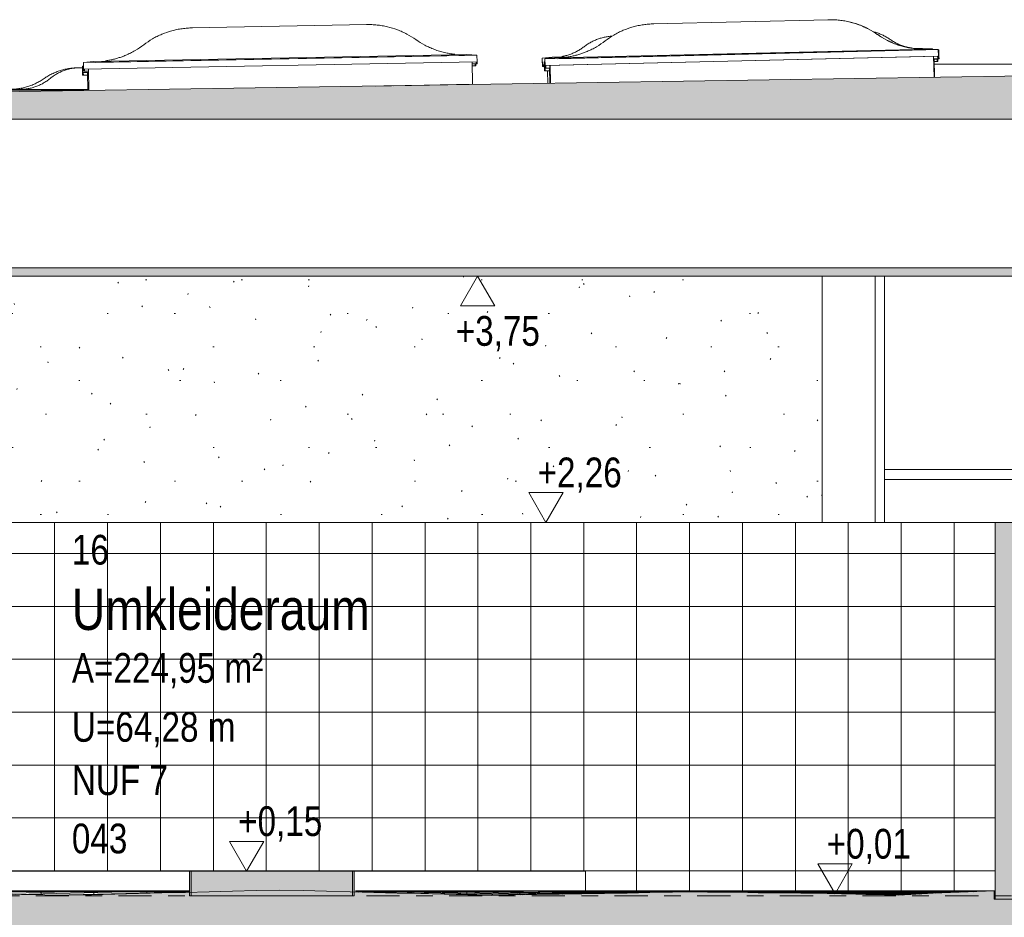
# Model space of a CAD drawing. Header units: metres. Extents: x 2 to 230, y -14 to 869.
# Tile 36 of 71: x 63.54 to 69.5, y -2.92 to 2.51. Entities that reach past the tile are written whole.
import ezdxf

# ---------------------------------------------------------------- set-up
doc = ezdxf.new("R2010")
doc.units = ezdxf.units.M
doc.linetypes.add('_Ebene_', pattern=[0.4, 0.2, -0.1, 0, -0.1])
for name, color, linetype, lineweight in [('A_Ebenen', 50, 'Continuous', 5), ('A_Fassade', 113, 'Continuous', 5), ('A_Fenster', 45, 'Continuous', 5), ('A_Geschossdecken', 7, 'Continuous', 5), ('A_Geschossdecken_Oberflächenschraffur', 7, 'Continuous', 5), ('A_Geschossdecken_Schraffur', 7, 'Continuous', 5), ('A_Hoehenkoten', 124, 'Continuous', 5), ('A_Linien_Feine Linien', 7, 'Continuous', 5), ('A_Raum-Txt', 16, 'Continuous', 5), ('A_Wand', 244, 'Continuous', 5), ('A_Wand_Schraff', 1, 'Continuous', 5), ('A_Wände_Oberflächenschraffur', 244, 'Continuous', 5)]:
    doc.layers.add(name, color=color, linetype=linetype, lineweight=lineweight)
doc.styles.add('Arial', font='arial.ttf', dxfattribs={"width": 0.8, "height": 0.18})
doc.styles.add('Arial_B', font='txt', dxfattribs={"width": 0.8, "height": 0.25})
pattern_1 = [(0, (0.07525, 18.796), (0, 0.32), []), (90, (0.07525, 18.796), (-0.32, 2e-17), [])]
pattern_2 = [(0, (0.0952466, -2.801), (0, 0.001), []), (90, (0.09525, -2.801), (-0.32, 2e-17), [])]
pattern_3 = [(359.867, (0.0462466, -2.729), (6.96386e-06, 0.00299999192), []), (90, (0.04625, -2.729), (-0.32, 0.001), [])]
pattern_4 = [(1.322, (0.633247, -4.481), (-0.0002076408, 0.0089976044), []), (90, (0.63325, -4.481), (-0.32, -0.007), [])]
pattern_5 = [(358.856, (-0.3117534, -1.601), (9.98262e-05, 0.00499900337), []), (90, (-0.31175, -1.601), (-0.32, 0.006), [])]
pattern_6 = [(1.348, (0.6422466, -4.41), (-4.7049736e-05, 0.001999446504), []), (90, (0.64225, -4.41), (-0.32, -0.008), [])]

# ---------------------------------------------------------------- blocks, each defined once
blk = doc.blocks.new('Rectangular Mullion - 60mm x 80mm 2-8069923-G')
at = {"layer": 'A_Fassade', "color": 250, "lineweight": 9}
blk.add_line((25.3214, -0.5351), (25.3214, -0.2451), dxfattribs=at)
blk = doc.blocks.new('Rectangular Mullion - 60mm x 80mm 2-8069924-G')
at = {"layer": 'A_Fassade', "color": 250, "lineweight": 9}
blk.add_line((25.3214, -0.2451), (25.3214, 0.9549), dxfattribs=at)
blk = doc.blocks.new('Rectangular Mullion - 60mm x 80mm 2-8069928-G')
at = {"layer": 'A_Fassade', "color": 250, "lineweight": 9}
for p, q in [((25.3214, -0.2751), (25.3214, -0.2151)), ((26.2791, -0.2151), (25.3214, -0.2151)), ((26.2791, -0.2151), (26.2791, -0.2751)), ((25.3214, -0.2751), (26.2791, -0.2751))]:
    blk.add_line(p, q, dxfattribs=at)
blk = doc.blocks.new('FE Dachkuppel rechteckig - 2320 x 1400-8069979-G')
at = {"layer": 'A_Fenster', "color": 250, "lineweight": 9}
for p, q in [((25.6509, 2.3246), (25.6478, 2.3247)), ((25.6509, 2.3246), (25.6478, 2.3245)), ((25.6518, 2.2846), (25.6509, 2.3246)), ((25.6248, 2.1578), (25.6222, 2.2698)), ((25.652, 2.2696), (25.6222, 2.2689)), ((25.6222, 2.2689), (25.647, 2.2695)), ((25.6487, 2.2845), (25.6518, 2.2846)), ((25.652, 2.2696), (25.6518, 2.2846)), ((23.2997, 2.2135), (23.2727, 2.2128)), ((23.2777, 2.213), (23.2997, 2.2135))]:
    blk.add_line(p, q, dxfattribs=at)
for points, knots in [([(25.2815, 2.4163), (25.2642, 2.4284), (25.2371, 2.445), (25.199, 2.4634), (25.1598, 2.4793), (25.1293, 2.4884), (25.1086, 2.4931)], [-1, -1, -1, -1, -0.8, -0.7, -0.6, -0.4, -0.4, -0.4, -0.4]), ([(25.4518, 2.34), (25.4475, 2.341), (25.4381, 2.3434), (25.4186, 2.3488), (25.3934, 2.3572), (25.364, 2.3691), (25.3259, 2.3876), (25.2988, 2.4041), (25.2815, 2.4163)], [-0.5916122, -0.5916122, -0.5916122, -0.5916122, -0.55, -0.5, -0.4, -0.3, -0.2, 0, 0, 0, 0])]:
    blk.add_open_spline(points, degree=3, knots=knots, dxfattribs=at)
blk = doc.blocks.new('FE Dachkuppel rechteckig - 2320 x 1400-V10-G')
at = {"layer": 'A_Fenster', "color": 250, "lineweight": 9}
for p, q in [((20.4779, 2.2266), (20.4709, 2.2259)), ((20.4779, 2.2261), (20.4709, 2.2259)), ((20.4709, 2.2259), (20.4718, 2.1859)), ((20.4709, 2.2259), (20.4711, 2.2109)), ((20.4711, 2.2109), (20.472, 2.1709)), ((22.8513, 2.2277), (22.8283, 2.2271)), ((22.8283, 2.2272), (22.8463, 2.2276)), ((22.8463, 2.2276), (22.8461, 2.2387)), ((22.8463, 2.2276), (22.8462, 2.2387)), ((22.8513, 2.2277), (22.8512, 2.2388)), ((20.4718, 2.1859), (20.5087, 2.1868)), ((20.472, 2.1709), (20.4718, 2.1859)), ((20.5022, 2.1716), (20.472, 2.1709)), ((20.5087, 2.1868), (20.4768, 2.186)), ((20.4768, 2.186), (20.477, 2.1711)), ((20.477, 2.1711), (20.5022, 2.1717)), ((20.5042, 2.0777), (20.5016, 2.1866)), ((20.5044, 2.0777), (20.5018, 2.1866))]:
    blk.add_line(p, q, dxfattribs=at)
blk = doc.blocks.new('FE Dachkuppel rechteckig - 2320 x 1400-8069982-G')
at = {"layer": 'A_Fenster', "color": 250, "lineweight": 9}
for p, q in [((24.9843, 2.5061), (23.9224, 2.4808)), ((25.6477, 2.3254), (23.2684, 2.2687)), ((25.5876, 2.3286), (23.3283, 2.2747)), ((23.3436, 2.27), (25.5726, 2.3231)), ((25.6477, 2.3254), (25.5876, 2.3286)), ((25.6487, 2.2854), (25.6477, 2.3254)), ((23.3283, 2.2747), (23.2684, 2.2687)), ((23.2684, 2.2687), (23.2694, 2.2287)), ((23.2684, 2.2687), (23.2686, 2.2537)), ((23.2694, 2.2287), (25.6487, 2.2854)), ((25.6437, 2.2853), (23.2744, 2.2288)), ((25.6217, 2.1577), (25.6187, 2.2847)), ((25.6191, 2.2698), (25.6439, 2.2704)), ((25.6489, 2.2704), (25.6191, 2.2697)), ((25.6439, 2.2704), (25.6435, 2.2853)), ((25.6439, 2.2704), (25.6437, 2.2853)), ((25.6489, 2.2704), (25.6487, 2.2854)), ((23.2686, 2.2537), (23.2696, 2.2137)), ((23.2696, 2.2137), (23.2694, 2.2287)), ((23.2997, 2.2144), (23.2696, 2.2137)), ((23.2744, 2.2288), (23.2746, 2.2138)), ((23.2746, 2.2138), (23.2997, 2.2144)), ((23.3018, 2.1215), (23.2992, 2.2294)), ((23.3019, 2.1215), (23.2994, 2.2294))]:
    blk.add_line(p, q, dxfattribs=at)
for points, knots in [([(25.2784, 2.4171), (25.2611, 2.4293), (25.234, 2.4458), (25.1959, 2.4643), (25.1567, 2.4802), (25.116, 2.4923), (25.0744, 2.5003), (25.0428, 2.5044), (25.011, 2.5063), (24.9898, 2.5063), (24.9792, 2.5059)], [-1, -1, -1, -1, -0.8, -0.7, -0.6, -0.4, -0.3, -0.2, -0.1, 0, 0, 0, 0]), ([(23.9275, 2.4809), (23.9168, 2.4807), (23.8955, 2.4797), (23.864, 2.4762), (23.8327, 2.4707), (23.7915, 2.4607), (23.7514, 2.4467), (23.713, 2.4289), (23.6758, 2.4087), (23.6497, 2.3908), (23.6329, 2.3779)], [0, 0, 0, 0, 0.1, 0.2, 0.3, 0.4, 0.6, 0.7, 0.8, 1, 1, 1, 1]), ([(25.514, 2.3302), (25.5035, 2.3312), (25.4824, 2.3339), (25.4564, 2.3389), (25.4358, 2.344), (25.4154, 2.3497), (25.3903, 2.358), (25.3609, 2.37), (25.3228, 2.3884), (25.2957, 2.405), (25.2784, 2.4171)], [-0.8, -0.8, -0.8, -0.8, -0.7, -0.6, -0.55, -0.5, -0.4, -0.3, -0.2, 0, 0, 0, 0]), ([(23.6329, 2.3779), (23.6161, 2.3649), (23.5899, 2.3471), (23.5527, 2.3268), (23.5263, 2.3146), (23.5017, 2.3049), (23.4791, 2.2972), (23.4563, 2.2906), (23.4331, 2.2852), (23.4148, 2.2818), (23.4043, 2.2802), (23.4017, 2.2798)], [0, 0, 0, 0, 0.2, 0.3, 0.4, 0.475, 0.55, 0.625, 0.7, 0.775, 0.8, 0.8, 0.8, 0.8])]:
    blk.add_open_spline(points, degree=3, knots=knots, dxfattribs=at)
blk = doc.blocks.new('FE Dachkuppel rechteckig - 2320 x 1400-V11-G')
at = {"layer": 'A_Fenster', "color": 250, "lineweight": 9}
for p, q in [((22.1938, 2.4766), (21.1334, 2.4567)), ((22.8571, 2.2915), (20.4776, 2.2468)), ((22.7971, 2.2951), (20.5375, 2.2526)), ((20.5519, 2.2478), (22.7828, 2.2897)), ((22.8571, 2.2915), (22.7971, 2.2951)), ((22.8579, 2.2515), (22.8571, 2.2915)), ((20.5375, 2.2526), (20.4776, 2.2468)), ((20.4776, 2.2468), (20.4783, 2.2068)), ((20.4776, 2.2468), (20.4777, 2.2342)), ((20.4777, 2.2342), (20.4784, 2.1942)), ((20.4783, 2.2068), (22.8579, 2.2515)), ((20.4784, 2.1942), (20.4783, 2.2068)), ((20.4833, 2.2068), (20.4834, 2.1943)), ((20.5106, 2.0778), (20.5082, 2.2073)), ((20.5107, 2.0778), (20.5083, 2.2073)), ((22.8304, 2.116), (22.8279, 2.2509)), ((22.8281, 2.2384), (22.853, 2.2389)), ((22.853, 2.2389), (22.8528, 2.2514)), ((22.853, 2.2389), (22.8529, 2.2514)), ((22.858, 2.2389), (22.853, 2.2388)), ((22.858, 2.2389), (22.8579, 2.2515)), ((20.4834, 2.1943), (20.4784, 2.1942)), ((20.4834, 2.1943), (20.5085, 2.1948)), ((22.8304, 2.116), (22.2443, 2.1049)), ((22.3532, 2.1066), (22.7904, 2.1149)), ((22.7903, 2.1135), (22.7903, 2.1149)), ((22.7904, 2.1149), (22.7904, 2.1135)), ((22.8304, 2.1141), (22.8304, 2.116))]:
    blk.add_line(p, q, dxfattribs=at)
for points, knots in [([(21.1377, 2.4567), (21.127, 2.4566), (21.1057, 2.4557), (21.0742, 2.4523), (21.0428, 2.4469), (21.0016, 2.437), (20.9615, 2.4231), (20.923, 2.4055), (20.8857, 2.3854), (20.8594, 2.3676), (20.8426, 2.3547)], [0, 0, 0, 0, 0.1, 0.2, 0.3, 0.4, 0.6, 0.7, 0.8, 1, 1, 1, 1]), ([(22.4883, 2.3857), (22.471, 2.3979), (22.444, 2.4147), (22.406, 2.4334), (22.3669, 2.4495), (22.3262, 2.4619), (22.2847, 2.4702), (22.2531, 2.4745), (22.2213, 2.4767), (22.2001, 2.4768), (22.1895, 2.4765)], [-1, -1, -1, -1, -0.8, -0.7, -0.6, -0.4, -0.3, -0.2, -0.1, 0, 0, 0, 0]), ([(22.7235, 2.2972), (22.7129, 2.2982), (22.6919, 2.3011), (22.6659, 2.3063), (22.6453, 2.3115), (22.625, 2.3173), (22.5999, 2.3258), (22.5705, 2.338), (22.5325, 2.3567), (22.5055, 2.3734), (22.4883, 2.3857)], [-0.8, -0.8, -0.8, -0.8, -0.7, -0.6, -0.55, -0.5, -0.4, -0.3, -0.2, 0, 0, 0, 0]), ([(20.8426, 2.3547), (20.8257, 2.3418), (20.7995, 2.3241), (20.7622, 2.304), (20.7357, 2.2918), (20.7111, 2.2822), (20.6884, 2.2746), (20.6655, 2.2681), (20.6423, 2.2627), (20.624, 2.2594), (20.6135, 2.2578), (20.6109, 2.2575)], [0, 0, 0, 0, 0.2, 0.3, 0.4, 0.475, 0.55, 0.625, 0.7, 0.775, 0.8, 0.8, 0.8, 0.8])]:
    blk.add_open_spline(points, degree=3, knots=knots, dxfattribs=at)
blk = doc.blocks.new('FE Dachkuppel rechteckig - 2320 x 1400-8069988-G')
at = {"layer": 'A_Fenster', "color": 250, "lineweight": 9}
for p, q in [((25.6222, 2.2678), (25.645, 2.2684)), ((25.64, 2.2682), (25.6222, 2.2678)), ((25.6402, 2.2533), (25.6398, 2.2683)), ((25.6402, 2.2533), (25.64, 2.2682)), ((25.6452, 2.2534), (25.645, 2.2684)), ((23.2688, 2.252), (23.2647, 2.2516)), ((23.2688, 2.2517), (23.2647, 2.2516)), ((23.2647, 2.2516), (23.2657, 2.2116)), ((23.2647, 2.2516), (23.2649, 2.2366)), ((23.2649, 2.2366), (23.2659, 2.1966)), ((23.2657, 2.2116), (23.2998, 2.2124)), ((23.2659, 2.1966), (23.2657, 2.2116)), ((23.2998, 2.2124), (23.2707, 2.2117)), ((23.2707, 2.2117), (23.2709, 2.1968)), ((23.2977, 2.1214), (23.2955, 2.2123)), ((23.2978, 2.1214), (23.2957, 2.2123)), ((25.6452, 2.2534), (25.6226, 2.2528)), ((25.6226, 2.2529), (25.6402, 2.2533)), ((23.296, 2.1973), (23.2659, 2.1966)), ((23.2709, 2.1968), (23.296, 2.1974))]:
    blk.add_line(p, q, dxfattribs=at)
blk = doc.blocks.new('FE Dachkuppel rechteckig - 2300 x 900-8070046-G')
at = {"layer": 'A_Fenster', "color": 250, "lineweight": 9}
for p, q in [((25.5518, 2.3323), (25.5076, 2.3312)), ((25.6119, 2.3291), (25.5518, 2.3323)), ((25.6119, 2.3291), (25.5891, 2.3285)), ((25.6119, 2.3273), (25.6119, 2.3291)), ((23.3124, 2.2789), (23.2526, 2.2728)), ((23.3269, 2.2746), (23.2526, 2.2728)), ((23.2526, 2.2728), (23.2535, 2.2328)), ((23.2526, 2.2728), (23.2527, 2.2629)), ((23.2527, 2.2629), (23.2536, 2.223)), ((23.4081, 2.2812), (23.3124, 2.2789)), ((23.2535, 2.2328), (23.2652, 2.2331)), ((23.2536, 2.223), (23.2535, 2.2328)), ((23.2654, 2.2232), (23.2536, 2.223)), ((23.2652, 2.2331), (23.2585, 2.2329)), ((23.2585, 2.2329), (23.2586, 2.2231)), ((23.2586, 2.2231), (23.2654, 2.2233)), ((23.2861, 2.1212), (23.2843, 2.1971)), ((23.2862, 2.1212), (23.2844, 2.1971))]:
    blk.add_line(p, q, dxfattribs=at)
for points, knots in [([(23.674, 2.4064), (23.6705, 2.4062), (23.6589, 2.4053), (23.6392, 2.4027), (23.6191, 2.3983), (23.6032, 2.3938), (23.5915, 2.39), (23.58, 2.3857), (23.5648, 2.3793), (23.5464, 2.3702), (23.5254, 2.3576), (23.512, 2.348), (23.5054, 2.343)], [0.072728, 0.072728, 0.072728, 0.072728, 0.125, 0.25, 0.375, 0.4375, 0.5, 0.5625, 0.625, 0.75, 0.875, 1, 1, 1, 1]), ([(25.3559, 2.3871), (25.3492, 2.3919), (25.3354, 2.4007), (25.3136, 2.4124), (25.291, 2.4222), (25.2716, 2.4289), (25.2595, 2.4322), (25.2553, 2.4332), (25.255, 2.4333)], [-1, -1, -1, -1, -0.875, -0.75, -0.625, -0.5, -0.4375, -0.4340628, -0.4340628, -0.4340628, -0.4340628]), ([(25.4925, 2.3342), (25.4843, 2.3353), (25.4721, 2.3373), (25.4561, 2.3411), (25.4442, 2.3443), (25.4324, 2.3481), (25.417, 2.3537), (25.3981, 2.3619), (25.3764, 2.3735), (25.3626, 2.3824), (25.3559, 2.3871)], [-0.75, -0.75, -0.75, -0.75, -0.625, -0.5625, -0.5, -0.4375, -0.375, -0.25, -0.125, 0, 0, 0, 0]), ([(23.5054, 2.343), (23.4989, 2.338), (23.4855, 2.3284), (23.4645, 2.3158), (23.4423, 2.3049), (23.4232, 2.2973), (23.4076, 2.2922), (23.3917, 2.2877), (23.3797, 2.2851), (23.3716, 2.2837)], [0, 0, 0, 0, 0.125, 0.25, 0.375, 0.5, 0.5625, 0.625, 0.75, 0.75, 0.75, 0.75])]:
    blk.add_open_spline(points, degree=3, knots=knots, dxfattribs=at)
blk = doc.blocks.new('FE Dachkuppel rechteckig - 950 x 950-8070443-G')
at = {"layer": 'A_Fenster', "color": 250, "lineweight": 9}
for p, q in [((20.4559, 2.2154), (20.4494, 2.2154)), ((20.4711, 2.2154), (20.4559, 2.2154)), ((20.0855, 2.0849), (20.0208, 2.0849)), ((20.0855, 2.0849), (20.0301, 2.0797)), ((20.5042, 2.0849), (20.0855, 2.0849)), ((20.0301, 2.0797), (20.0209, 2.0797)), ((20.5044, 2.0797), (20.0301, 2.0797)), ((20.0301, 2.0797), (20.0301, 2.0703))]:
    blk.add_line(p, q, dxfattribs=at)
for points, knots in [([(20.4494, 2.2154), (20.44, 2.2154), (20.4213, 2.2147), (20.3934, 2.2115), (20.3704, 2.2072), (20.3523, 2.2026), (20.3388, 2.1987), (20.3256, 2.1943), (20.3082, 2.1878), (20.287, 2.1784), (20.2626, 2.1653), (20.2471, 2.1554), (20.2396, 2.1501)], [0, 0, 0, 0, 0.125, 0.25, 0.375, 0.4375, 0.5, 0.5625, 0.625, 0.75, 0.875, 1, 1, 1, 1]), ([(20.4559, 2.2154), (20.4478, 2.2154), (20.4316, 2.2147), (20.4077, 2.2115), (20.3879, 2.2072), (20.3722, 2.2026), (20.3607, 2.1987), (20.3493, 2.1943), (20.3343, 2.1878), (20.316, 2.1784), (20.2952, 2.1653), (20.2818, 2.1554), (20.2753, 2.1501)], [0, 0, 0, 0, 0.125, 0.25, 0.375, 0.4375, 0.5, 0.5625, 0.625, 0.75, 0.875, 1, 1, 1, 1]), ([(20.2396, 2.1501), (20.2321, 2.1449), (20.2167, 2.135), (20.1923, 2.1219), (20.1668, 2.1106), (20.1449, 2.1029), (20.127, 2.0977), (20.1089, 2.0931), (20.0859, 2.0888), (20.0579, 2.0856), (20.0392, 2.0849), (20.0298, 2.0849)], [0, 0, 0, 0, 0.125, 0.25, 0.375, 0.5, 0.5625, 0.625, 0.75, 0.875, 1, 1, 1, 1]), ([(20.2753, 2.1501), (20.2688, 2.1449), (20.2555, 2.135), (20.2346, 2.1219), (20.2127, 2.1106), (20.1938, 2.1029), (20.1784, 2.0977), (20.1628, 2.0931), (20.143, 2.0888), (20.1191, 2.0856), (20.1029, 2.0849), (20.0947, 2.0849)], [0, 0, 0, 0, 0.125, 0.25, 0.375, 0.5, 0.5625, 0.625, 0.75, 0.875, 1, 1, 1, 1])]:
    blk.add_open_spline(points, degree=3, knots=knots, dxfattribs=at)
blk = doc.blocks.new('Höhenkoten - leer-6237472-G')
at = {"layer": 'A_Hoehenkoten'}
for p, q in [((-21.5123, -9.1401), (-21.7201, -9.1401)), ((-21.6162, -9.3201), (-21.7201, -9.1401)), ((-21.6162, -9.3201), (-21.5123, -9.1401))]:
    blk.add_line(p, q, dxfattribs=at)

msp = doc.modelspace()

# ---------------------------------------------------------------- hatches: boundary and pattern name
at = {"layer": 'A_Geschossdecken_Oberflächenschraffur'}
h = msp.add_hatch(dxfattribs=at)
h.set_pattern_fill('FP_45', color=133, style=0, pattern_type=2)
h.set_pattern_definition(pattern_4)
h.paths.add_polyline_path([(63.8352, -2.7912), (64.571, -2.7724), (62.1417, -2.7651), (62.6231, -2.7699), (62.9406, -2.7776), (63.5836, -2.7877), (63.6988, -2.7893)], flags=0)
h = msp.add_hatch(dxfattribs=at)
h.set_pattern_fill('FP_45', color=133, style=0, pattern_type=2)
h.set_pattern_definition(pattern_4)
h.paths.add_polyline_path([(63.8352, -2.7912), (64.571, -2.7724), (62.1417, -2.7651), (62.6231, -2.7699), (62.9406, -2.7776), (63.5836, -2.7877), (63.6988, -2.7893)], flags=0)
h = msp.add_hatch(dxfattribs=at)
h.set_pattern_fill('FP_38', color=133, style=0, pattern_type=2)
h.set_pattern_definition(pattern_2)
h.paths.add_polyline_path([(64.571, -2.7724), (64.571, -2.7651), (62.484, -2.7661), (64.5468, -2.7723)], flags=0)
h.paths.add_polyline_path([(65.5912, -2.7717), (66.9667, -2.7651), (65.5758, -2.7651), (65.5756, -2.7713)], flags=0)
h = msp.add_hatch(dxfattribs=at)
h.set_pattern_fill('FP_38', color=133, style=0, pattern_type=2)
h.set_pattern_definition(pattern_2)
h.paths.add_polyline_path([(64.571, -2.7724), (64.571, -2.7651), (62.484, -2.7661), (64.5468, -2.7723)], flags=0)
h.paths.add_polyline_path([(65.5912, -2.7717), (66.9667, -2.7651), (65.5758, -2.7651), (65.5756, -2.7713)], flags=0)
h = msp.add_hatch(dxfattribs=at)
h.set_pattern_fill('FP_46', color=133, style=0, pattern_type=2)
h.set_pattern_definition(pattern_5)
h.paths.add_polyline_path([(66.3969, -2.7919), (66.5759, -2.7888), (66.9667, -2.7651), (65.5912, -2.7717), (66.3696, -2.7912)], flags=0)
h = msp.add_hatch(dxfattribs=at)
h.set_pattern_fill('FP_46', color=133, style=0, pattern_type=2)
h.set_pattern_definition(pattern_5)
h.paths.add_polyline_path([(66.3969, -2.7919), (66.5759, -2.7888), (66.9667, -2.7651), (65.5912, -2.7717), (66.3696, -2.7912)], flags=0)
h = msp.add_hatch(dxfattribs=at)
h.set_pattern_fill('FP_48', color=133, style=0, pattern_type=2)
h.set_pattern_definition(pattern_6)
h.paths.add_polyline_path([(66.5759, -2.7888), (67.629, -2.7706), (66.9667, -2.7651), (66.6029, -2.7871)], flags=0)
h = msp.add_hatch(dxfattribs=at)
h.set_pattern_fill('FP_48', color=133, style=0, pattern_type=2)
h.set_pattern_definition(pattern_6)
h.paths.add_polyline_path([(66.5759, -2.7888), (67.629, -2.7706), (66.9667, -2.7651), (66.6029, -2.7871)], flags=0)
h = msp.add_hatch(dxfattribs=at)
h.set_pattern_fill('FP_40', color=133, style=0, pattern_type=2)
h.set_pattern_definition(pattern_3)
h.paths.add_polyline_path([(68.8612, -2.7909), (69.0876, -2.778), (69.4367, -2.7651), (67.0814, -2.7661), (67.8167, -2.773), (68.5021, -2.7824), (68.8031, -2.7895)], flags=0)
h = msp.add_hatch(dxfattribs=at)
h.set_pattern_fill('FP_40', color=133, style=0, pattern_type=2)
h.set_pattern_definition(pattern_3)
h.paths.add_polyline_path([(68.8612, -2.7909), (69.0876, -2.778), (69.4367, -2.7651), (67.0814, -2.7661), (67.8167, -2.773), (68.5021, -2.7824), (68.8031, -2.7895)], flags=0)
at = {"layer": 'A_Geschossdecken_Schraffur', "lineweight": 9}
h = msp.add_hatch(color=253, dxfattribs=at)
h.paths.add_polyline_path([(44.3792, 0.9549), (72.0911, 0.9549), (72.0911, 2.2049), (55.8805, 1.9525), (54.8539, 1.9382), (53.5221, 1.9681), (44.2663, 2.2049), (44.2663, 0.9549)], flags=0)
h.paths.add_polyline_path([(56.8239, 1.0049), (44.3792, 1.0049), (44.3792, 1.9049), (71.7591, 1.9049), (71.7591, 1.0049), (56.9435, 1.0049)], flags=0)
for points in [[(65.5574, -2.7951), (65.5574, -2.6451), (64.581, -2.6451), (64.581, -2.7951)], [(69.4367, -2.8151), (69.4367, -2.7651), (69.0687, -2.7787), (68.8612, -2.7909), (68.427, -2.7806), (67.629, -2.7706), (66.3969, -2.7919), (65.1161, -2.7599), (63.8352, -2.7912), (62.5748, -2.7737), (61.3144, -2.7912), (60.0976, -2.7768), (58.7999, -2.7968), (58.198, -2.7831), (58.198, -2.8151), (69.0876, -2.8151)], [(64.3708, -3.1651), (71.8912, -3.1651), (71.8912, -2.8151), (57.108, -2.8151), (57.108, -3.1651), (62.484, -3.1651)]]:
    msp.add_hatch(color=253, dxfattribs=at).paths.add_polyline_path(points, flags=0)
at = {"layer": 'A_Wand_Schraff', "lineweight": 9}
for points in [[(69.444, -2.8151), (69.554, -2.8151), (69.554, -0.5351), (69.444, -0.5351), (69.444, -1.5234)], [(64.571, -2.7951), (64.581, -2.7951), (64.581, -2.6451), (64.571, -2.6451)], [(65.5574, -2.7951), (65.5674, -2.7951), (65.5674, -2.6451), (65.5574, -2.6451)]]:
    msp.add_hatch(color=253, dxfattribs=at).paths.add_polyline_path(points, flags=0)
at = {"layer": 'A_Wände_Oberflächenschraffur'}
h = msp.add_hatch(dxfattribs=at)
h.set_pattern_fill('FP_20', style=0, pattern_type=2)
h.set_pattern_definition([(0, (-0.95175, 18.796), (0.811, 0.203), [0.007, -0.602, 0.007, -0.602, -3.244]), (0, (-0.95175, 18.796), (0.811, 0.203), [-1.216, 0.007, -1.21, 0.007, -0.602, -1.419]), (0, (-0.95175, 18.796), (0.811, 0.203), [-3.041, 0.007, -0.399, 0.007, -1.007]), (119.944, (-0.64775, 18.897), (-0.5812148, 0.602281), [0.007, -0.603, 0.007, -0.603, -3.249]), (119.944, (-0.64775, 18.897), (-0.5812148, 0.602281), [-1.219, 0.007, -1.212, 0.007, -0.603, -1.422]), (119.944, (-0.64775, 18.897), (-0.5812148, 0.602281), [-3.046, 0.007, -0.399, 0.007, -1.009]), (240.056, (-0.54675, 19.304), (-0.2299094, -0.80580375), [0.007, -0.603, 0.007, -0.603, -3.249]), (240.056, (-0.54675, 19.304), (-0.2299094, -0.80580375), [-1.219, 0.007, -1.212, 0.007, -0.603, -1.422]), (240.056, (-0.54675, 19.304), (-0.2299094, -0.80580375), [-3.046, 0.007, -0.399, 0.007, -1.009])])
h.paths.add_polyline_path([(69.0771, 2.1578), (71.8711, 2.2023), (71.8711, 2.2369), (69.0752, 2.2369), (69.0769, 2.165)], flags=0)
h = msp.add_hatch(dxfattribs=at)
h.set_pattern_fill('FP_19', style=0, pattern_type=2)
h.set_pattern_definition([(0, (-0.65075, 18.796), (0.811, 0.203), [0.007, -0.602, 0.007, -0.602, -3.245]), (0, (-0.65075, 18.796), (0.811, 0.203), [-1.217, 0.007, -1.21, 0.007, -0.602, -1.42]), (0, (-0.65075, 18.796), (0.811, 0.203), [-3.042, 0.007, -0.399, 0.007, -1.007]), (119.955, (-0.34675, 18.897), (-0.5813304, 0.6021694), [0.007, -0.603, 0.007, -0.603, -3.25]), (119.955, (-0.34675, 18.897), (-0.5813304, 0.6021694), [-1.219, 0.007, -1.212, 0.007, -0.603, -1.422]), (119.955, (-0.34675, 18.897), (-0.5813304, 0.6021694), [-3.047, 0.007, -0.4, 0.007, -1.009]), (240.045, (-0.24475, 19.304), (-0.2300641, -0.8057596), [0.007, -0.603, 0.007, -0.603, -3.25]), (240.045, (-0.24475, 19.304), (-0.2300641, -0.8057596), [-1.219, 0.007, -1.212, 0.007, -0.603, -1.422]), (240.045, (-0.24475, 19.304), (-0.2300641, -0.8057596), [-3.047, 0.007, -0.4, 0.007, -1.009])])
h.paths.add_polyline_path([(63.9383, -0.5351), (68.3966, -0.5351), (68.3966, 0.9549), (62.6167, 0.9549), (62.6167, -0.5351), (63.7357, -0.5351)], flags=0)
h = msp.add_hatch(dxfattribs=at)
h.set_pattern_fill('FP_83', style=0, pattern_type=2)
h.set_pattern_definition([(0, (69.07325, 18.796), (0.043, 0.203), [0, -0.032, 0, -0.032, -0.17]), (0, (69.07325, 18.796), (0.043, 0.203), [-0.064, 0, -0.063, 0, -0.032, -0.074]), (0, (69.07325, 18.796), (0.043, 0.203), [-0.16, 0, -0.021, 0, -0.053]), (91.731, (69.089247, 18.897), (-0.030209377, 0.602362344), [0.006, -0.522, 0.006, -0.522, -2.817]), (91.731, (69.089247, 18.897), (-0.030209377, 0.602362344), [-1.056, 0.006, -1.051, 0.006, -0.522, -1.232]), (91.731, (69.089247, 18.897), (-0.030209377, 0.602362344), [-2.641, 0.006, -0.346, 0.006, -0.874]), (268.269, (69.094247, 19.304), (-0.012352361, -0.805994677), [0.006, -0.522, 0.006, -0.522, -2.817]), (268.269, (69.094247, 19.304), (-0.012352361, -0.805994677), [-1.056, 0.006, -1.051, 0.006, -0.522, -1.232]), (268.269, (69.094247, 19.304), (-0.012352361, -0.805994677), [-2.641, 0.006, -0.346, 0.006, -0.874])])
h.paths.add_polyline_path([(68.3981, -0.5351), (68.3981, 0.9549), (68.3966, 0.9549), (68.3966, -0.5351)], flags=0)
h = msp.add_hatch(dxfattribs=at)
h.set_pattern_fill('FP_16', color=17, style=0, pattern_type=2)
h.set_pattern_definition(pattern_1)
h.paths.add_polyline_path([(66.9667, -2.7651), (69.444, -2.7648), (69.444, -0.5351), (62.7955, -0.5351), (62.7955, -2.6451), (66.9667, -2.6451)], flags=0)
h = msp.add_hatch(dxfattribs=at)
h.set_pattern_fill('FP_16', color=17, style=0, pattern_type=2)
h.set_pattern_definition(pattern_1)
h.paths.add_polyline_path([(66.9667, -2.7651), (69.444, -2.7648), (69.444, -0.5351), (62.7955, -0.5351), (62.7955, -2.6451), (66.9667, -2.6451)], flags=0)

# ---------------------------------------------------------------- linework, layer by layer
at = {"layer": 'A_Ebenen', "color": 130, "linetype": '_Ebene_', "lineweight": 9}
for p, q in [((77.8421, 0.9549), (16.3367, 0.9549)), ((77.8421, -2.7951), (16.3367, -2.7951))]:
    msp.add_line(p, q, dxfattribs=at)
at = {"layer": 'A_Geschossdecken', "color": 250, "lineweight": 9}
for p, q in [((71.8711, 2.2015), (56.4408, 1.9602)), ((57.408, 0.9549), (72.0911, 0.9549)), ((62.1417, -2.6451), (64.571, -2.6451)), ((65.5574, -2.6451), (64.581, -2.6451)), ((65.5758, -2.6451), (66.9667, -2.6451)), ((66.9667, -2.6451), (66.9667, -2.7651)), ((59.5887, -2.7651), (64.571, -2.7651)), ((62.1417, -2.7651), (64.571, -2.7724)), ((64.581, -2.7951), (65.5574, -2.7951)), ((65.5758, -2.7651), (69.444, -2.7651)), ((65.5912, -2.7717), (66.9667, -2.7651)), ((66.9667, -2.7651), (66.5759, -2.7888)), ((67.629, -2.7706), (66.9667, -2.7651)), ((68.427, -2.7806), (67.629, -2.7706)), ((68.8612, -2.7909), (68.427, -2.7806)), ((69.0687, -2.7787), (68.8612, -2.7909)), ((69.4367, -2.7651), (69.0687, -2.7787)), ((69.4367, -2.8151), (69.4367, -2.7651)), ((69.554, -2.8151), (69.4367, -2.8151))]:
    msp.add_line(p, q, dxfattribs=at)
at = {"layer": 'A_Geschossdecken', "color": 250, "lineweight": 9, "flags": 128}
for points in [[(63.8352, -2.7912), (63.6952, -2.7892), (63.5551, -2.7873), (63.4151, -2.7854), (63.275, -2.7834), (63.135, -2.7815), (62.9949, -2.7796), (62.8549, -2.7776), (62.7148, -2.7757), (62.5748, -2.7737)], [(65.1161, -2.7599), (64.9737, -2.7633), (64.8314, -2.7668), (64.6891, -2.7703), (64.5468, -2.7738), (64.4045, -2.7773), (64.2621, -2.7807), (64.1198, -2.7842), (63.9775, -2.7877), (63.8352, -2.7912)], [(66.3969, -2.7919), (66.2546, -2.7883), (66.1123, -2.7847), (65.97, -2.7812), (65.8276, -2.7776), (65.6853, -2.7741), (65.543, -2.7705), (65.4007, -2.767), (65.2584, -2.7634), (65.1161, -2.7599)], [(67.629, -2.7706), (67.4921, -2.773), (67.3552, -2.7753), (67.2183, -2.7777), (67.0814, -2.78), (66.9445, -2.7824), (66.8076, -2.7848), (66.6707, -2.7871), (66.5338, -2.7895), (66.3969, -2.7919)]]:
    msp.add_lwpolyline(points, dxfattribs=at)
at = {"layer": 'A_Linien_Feine Linien'}
for p, q in [((71.7591, 1.9049), (44.3792, 1.9049)), ((44.3792, 1.0049), (71.7591, 1.0049))]:
    msp.add_line(p, q, dxfattribs=at)
at = {"layer": 'A_Wand', "color": 250, "lineweight": 9}
for p, q in [((71.8711, 2.2369), (69.0752, 2.2369)), ((68.3966, -0.5351), (68.3966, 0.9549)), ((68.3981, -0.5351), (68.3981, 0.9549)), ((68.7176, 0.9549), (68.7176, -0.5351)), ((69.5656, -0.5351), (59.5887, -0.5351)), ((69.444, -0.5351), (69.444, -2.8151)), ((64.581, -2.6451), (64.571, -2.6451)), ((64.571, -2.6451), (64.571, -2.7951)), ((64.581, -2.7951), (64.581, -2.6451)), ((65.5574, -2.6451), (65.5574, -2.7951)), ((65.5758, -2.6451), (65.5574, -2.6451)), ((65.5674, -2.7951), (65.5674, -2.6451)), ((64.571, -2.7951), (64.581, -2.7951)), ((65.5574, -2.7951), (65.5674, -2.7951))]:
    msp.add_line(p, q, dxfattribs=at)

# ---------------------------------------------------------------- block references
at = {"layer": 'A_Fassade', "color": 250, "lineweight": 9}
for name in ['Rectangular Mullion - 60mm x 80mm 2-8069924-G', 'Rectangular Mullion - 60mm x 80mm 2-8069928-G', 'Rectangular Mullion - 60mm x 80mm 2-8069923-G']:
    msp.add_blockref(name, (43.4522, 0), dxfattribs=at)
at = {"layer": 'A_Fenster', "color": 250, "lineweight": 9}
for name in ['FE Dachkuppel rechteckig - 2320 x 1400-8069982-G', 'FE Dachkuppel rechteckig - 2320 x 1400-V11-G', 'FE Dachkuppel rechteckig - 2320 x 1400-8069979-G', 'FE Dachkuppel rechteckig - 2300 x 900-8070046-G', 'FE Dachkuppel rechteckig - 2320 x 1400-8069988-G', 'FE Dachkuppel rechteckig - 950 x 950-8070443-G', 'FE Dachkuppel rechteckig - 2320 x 1400-V10-G']:
    msp.add_blockref(name, (43.4522, 0), dxfattribs=at)
at = {"layer": 'A_Hoehenkoten', "extrusion": (0, 0, -1), "rotation": 180}
msp.add_blockref('Höhenkoten - leer-6237472-G', (-87.9296, -8.3652), dxfattribs=at)
at = {"layer": 'A_Hoehenkoten', "extrusion": (0, 0, -1)}
msp.add_blockref('Höhenkoten - leer-6237472-G', (-45.1108, 8.785), dxfattribs=at)
at = {"layer": 'A_Hoehenkoten'}
for p in [(86.5322, 6.675), (90.0917, 6.5383)]:
    msp.add_blockref('Höhenkoten - leer-6237472-G', p, dxfattribs=at)

# ---------------------------------------------------------------- texts
at = {"layer": 'A_Hoehenkoten', "char_height": 0.18, "width": 0.601593, "attachment_point": 1, "line_spacing_factor": 0.941778, "style": 'Arial'}
for s, insert in [('+3,75', (66.1815, 0.7132)), ('+2,26', (66.6763, -0.1429)), ('+0,15', (64.8653, -2.2529)), ('+0,01', (68.4248, -2.3896))]:
    msp.add_mtext(s, dxfattribs=dict(at, insert=insert))
at = {"layer": 'A_Raum-Txt', "attachment_point": 1}
for s, insert, char_height, width, style in [('16', (63.8597, -0.6106), 0.18, 0.269367, 'Arial'), ('Umkleideraum', (63.8597, -0.936), 0.25, 2.3281, 'Arial_B'), ('A=224,95 m²', (63.8597, -1.3258), 0.18, 1.378902, 'Arial'), ('U=64,28 m', (63.8597, -1.6825), 0.18, 1.180084, 'Arial'), ('NUF 7', (63.8597, -2.0051), 0.18, 0.692658, 'Arial'), ('043', (63.8597, -2.3578), 0.18, 0.40405, 'Arial')]:
    msp.add_mtext(s, dxfattribs=dict(at, insert=insert, char_height=char_height, width=width, style=style))

doc.saveas('drawing.dxf')
